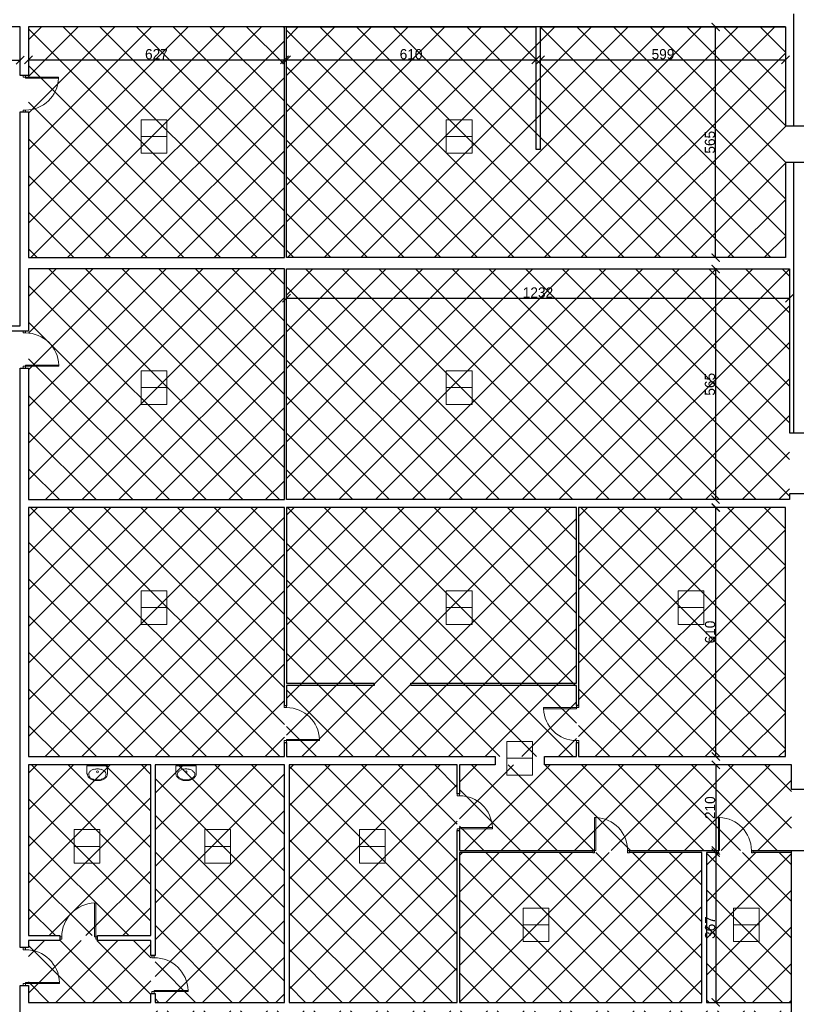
# Model space of a CAD drawing. Header units: centimetres. Extents: x -17621 to 77377, y -18613 to 66.
# Tile 20 of 173: x -14538 to -12637, y -12838 to -10426. Entities that reach past the tile are written whole.
import ezdxf

# ---------------------------------------------------------------- set-up
doc = ezdxf.new("R2010")
doc.units = ezdxf.units.CM
for name, color, linetype, lineweight in [('a_inwentaryzacja', 141, 'Continuous', 0), ('a_wymiarowanie', 211, 'Continuous', 0), ('drzwi', 2, 'Continuous', 0), ('pomieszczenia', 191, 'Continuous', 5)]:
    doc.layers.add(name, color=color, linetype=linetype, lineweight=lineweight)
doc.layers.add('PDF_A720 MEBLE', color=7, linetype='Continuous')
doc.styles.add('PDF Century Gothic', font='GOTHIC.TTF')
doc.dimstyles.new('ISO-25', dxfattribs={"dimtxt": 25, "dimasz": 20, "dimexe": 0.6, "dimexo": 0.375, "dimtad": 1, "dimdec": 0, "dimtxsty": 'PDF Century Gothic', "dimblk": 'ARCHTICK', "dimcen": 2.5, "dimadec": 1, "dimazin": 0, "dimtfac": 1, "dimtdec": 0, "dimtmove": 0, "dimatfit": 3, "dimldrblk": 'ARCHTICK', "dimfxl": 2, "dimfxlon": 1, "dimarcsym": 0})

# ---------------------------------------------------------------- blocks, each defined once
blk = doc.blocks.new('_ArchTick')
at = {"color": 0, "linetype": 'ByBlock', "const_width": 0.15}
blk.add_lwpolyline([(-0.5, -0.5), (0.5, 0.5)], dxfattribs=at)
blk = doc.blocks.new('*D387')
at = {"layer": 'a_wymiarowanie', "color": 0, "lineweight": -2, "transparency": 16777216}
for p, q in [((-14569.7, -11188.7), (-14572.3, -11188.7)), ((-14571.7, -13666.9), (-14571.7, -11188.7)), ((-14569.7, -13666.9), (-14572.3, -13666.9))]:
    blk.add_line(p, q, dxfattribs=at)
at = {"layer": 'Defpoints', "color": 0, "transparency": 16777216}
for p in [(-14571.7, -11188.7), (-14536.9, -11188.7), (-14536.9, -13666.9)]:
    blk.add_point(p, dxfattribs=at)
at = {"layer": 'a_wymiarowanie', "color": 0, "lineweight": -2, "transparency": 16777216, "xscale": 20, "yscale": 20, "zscale": 20}
for p, rotation in [((-14571.7, -11188.7), 90), ((-14571.7, -13666.9), 270)]:
    blk.add_blockref('_ArchTick', p, dxfattribs=dict(at, rotation=rotation))
at = {"layer": 'a_wymiarowanie', "color": 0, "transparency": 16777216, "insert": (-14585.5, -12427.8), "char_height": 25, "attachment_point": 5, "rotation": 90, "style": 'PDF Century Gothic'}
blk.add_mtext('2478', dxfattribs=at)
blk = doc.blocks.new('*D435')
at = {"layer": 'a_wymiarowanie', "color": 0, "lineweight": -2, "transparency": 16777216}
for p, q in [((-12832.1, -10443.7), (-12834.7, -10443.7)), ((-12834.1, -11008.7), (-12834.1, -10443.7)), ((-12832.1, -11008.7), (-12834.7, -11008.7))]:
    blk.add_line(p, q, dxfattribs=at)
at = {"layer": 'Defpoints', "color": 0, "transparency": 16777216}
for p in [(-12834.1, -10443.7), (-12710.5, -10443.7), (-12710.5, -11008.7)]:
    blk.add_point(p, dxfattribs=at)
at = {"layer": 'a_wymiarowanie', "color": 0, "lineweight": -2, "transparency": 16777216, "xscale": 20, "yscale": 20, "zscale": 20}
for p, rotation in [((-12834.1, -10443.7), 90), ((-12834.1, -11008.7), 270)]:
    blk.add_blockref('_ArchTick', p, dxfattribs=dict(at, rotation=rotation))
at = {"layer": 'a_wymiarowanie', "color": 0, "transparency": 16777216, "insert": (-12847.9, -10726.2), "char_height": 25, "attachment_point": 5, "rotation": 90, "style": 'PDF Century Gothic'}
blk.add_mtext('565', dxfattribs=at)
blk = doc.blocks.new('*D857')
at = {"layer": 'a_wymiarowanie', "color": 0, "linetype": 'Continuous', "lineweight": -2, "transparency": 16777216}
for p, q in [((-15607.6, -10523.1), (-15607.6, -10525.7)), ((-15607.6, -10525.1), (-14536.9, -10525.1)), ((-14536.9, -10523.1), (-14536.9, -10525.7))]:
    blk.add_line(p, q, dxfattribs=at)
at = {"layer": 'Defpoints', "color": 0, "linetype": 'Continuous', "transparency": 16777216}
for p in [(-15607.6, -10443.7), (-14536.9, -10443.7), (-14536.9, -10525.1)]:
    blk.add_point(p, dxfattribs=at)
at = {"layer": 'a_wymiarowanie', "color": 0, "linetype": 'Continuous', "lineweight": -2, "transparency": 16777216, "xscale": 20, "yscale": 20, "zscale": 20, "rotation": 180}
blk.add_blockref('_ArchTick', (-15607.6, -10525.1), dxfattribs=at)
at = {"layer": 'a_wymiarowanie', "color": 0, "linetype": 'Continuous', "lineweight": -2, "transparency": 16777216, "xscale": 20, "yscale": 20, "zscale": 20}
blk.add_blockref('_ArchTick', (-14536.9, -10525.1), dxfattribs=at)
at = {"layer": 'a_wymiarowanie', "color": 0, "linetype": 'Continuous', "transparency": 16777216, "insert": (-15072.3, -10511.4), "char_height": 25, "attachment_point": 5, "style": 'PDF Century Gothic'}
blk.add_mtext('1071', dxfattribs=at)
blk = doc.blocks.new('*D858')
at = {"layer": 'a_wymiarowanie', "color": 0, "linetype": 'Continuous', "lineweight": -2, "transparency": 16777216}
for p, q in [((-14516.6, -10522.4), (-14516.6, -10525)), ((-14516.6, -10524.4), (-13890.1, -10524.4)), ((-13890.1, -10522.4), (-13890.1, -10525))]:
    blk.add_line(p, q, dxfattribs=at)
at = {"layer": 'Defpoints', "color": 0, "linetype": 'Continuous', "transparency": 16777216}
for p in [(-14516.6, -10443.7), (-13890.1, -10443.7), (-13890.1, -10524.4)]:
    blk.add_point(p, dxfattribs=at)
at = {"layer": 'a_wymiarowanie', "color": 0, "linetype": 'Continuous', "lineweight": -2, "transparency": 16777216, "xscale": 20, "yscale": 20, "zscale": 20, "rotation": 180}
blk.add_blockref('_ArchTick', (-14516.6, -10524.4), dxfattribs=at)
at = {"layer": 'a_wymiarowanie', "color": 0, "linetype": 'Continuous', "lineweight": -2, "transparency": 16777216, "xscale": 20, "yscale": 20, "zscale": 20}
blk.add_blockref('_ArchTick', (-13890.1, -10524.4), dxfattribs=at)
at = {"layer": 'a_wymiarowanie', "color": 0, "linetype": 'Continuous', "transparency": 16777216, "insert": (-14203.3, -10510.7), "char_height": 25, "attachment_point": 5, "style": 'PDF Century Gothic'}
blk.add_mtext('627', dxfattribs=at)
blk = doc.blocks.new('*D859')
at = {"layer": 'a_wymiarowanie', "color": 0, "linetype": 'Continuous', "lineweight": -2, "transparency": 16777216}
for p, q in [((-13885, -10522.4), (-13885, -10525)), ((-13885, -10524.4), (-13274.5, -10524.4)), ((-13274.5, -10522.4), (-13274.5, -10525))]:
    blk.add_line(p, q, dxfattribs=at)
at = {"layer": 'Defpoints', "color": 0, "linetype": 'Continuous', "transparency": 16777216}
for p in [(-13885, -10443.7), (-13274.5, -10443.7), (-13274.5, -10524.4)]:
    blk.add_point(p, dxfattribs=at)
at = {"layer": 'a_wymiarowanie', "color": 0, "linetype": 'Continuous', "lineweight": -2, "transparency": 16777216, "xscale": 20, "yscale": 20, "zscale": 20, "rotation": 180}
blk.add_blockref('_ArchTick', (-13885, -10524.4), dxfattribs=at)
at = {"layer": 'a_wymiarowanie', "color": 0, "linetype": 'Continuous', "lineweight": -2, "transparency": 16777216, "xscale": 20, "yscale": 20, "zscale": 20}
blk.add_blockref('_ArchTick', (-13274.5, -10524.4), dxfattribs=at)
at = {"layer": 'a_wymiarowanie', "color": 0, "linetype": 'Continuous', "transparency": 16777216, "insert": (-13579.8, -10510.7), "char_height": 25, "attachment_point": 5, "style": 'PDF Century Gothic'}
blk.add_mtext('610', dxfattribs=at)
blk = doc.blocks.new('*D860')
at = {"layer": 'a_wymiarowanie', "color": 0, "linetype": 'Continuous', "lineweight": -2, "transparency": 16777216}
for p, q in [((-13262.7, -10522.4), (-13262.7, -10525)), ((-13262.7, -10524.4), (-12663.2, -10524.4)), ((-12663.2, -10522.4), (-12663.2, -10525))]:
    blk.add_line(p, q, dxfattribs=at)
at = {"layer": 'Defpoints', "color": 0, "linetype": 'Continuous', "transparency": 16777216}
for p in [(-13262.7, -10443.7), (-12663.2, -10443.7), (-12663.2, -10524.4)]:
    blk.add_point(p, dxfattribs=at)
at = {"layer": 'a_wymiarowanie', "color": 0, "linetype": 'Continuous', "lineweight": -2, "transparency": 16777216, "xscale": 20, "yscale": 20, "zscale": 20, "rotation": 180}
blk.add_blockref('_ArchTick', (-13262.7, -10524.4), dxfattribs=at)
at = {"layer": 'a_wymiarowanie', "color": 0, "linetype": 'Continuous', "lineweight": -2, "transparency": 16777216, "xscale": 20, "yscale": 20, "zscale": 20}
blk.add_blockref('_ArchTick', (-12663.2, -10524.4), dxfattribs=at)
at = {"layer": 'a_wymiarowanie', "color": 0, "linetype": 'Continuous', "transparency": 16777216, "insert": (-12963, -10510.7), "char_height": 25, "attachment_point": 5, "style": 'PDF Century Gothic'}
blk.add_mtext('599', dxfattribs=at)
blk = doc.blocks.new('*D862')
at = {"layer": 'a_wymiarowanie', "color": 0, "linetype": 'Continuous', "lineweight": -2, "transparency": 16777216}
for p, q in [((-12835.8, -12466.4), (-12833.2, -12466.4)), ((-12833.8, -12466.4), (-12833.8, -12833.3)), ((-12835.8, -12833.3), (-12833.2, -12833.3))]:
    blk.add_line(p, q, dxfattribs=at)
at = {"layer": 'Defpoints', "color": 0, "linetype": 'Continuous', "transparency": 16777216}
for p in [(-12856.3, -12466.4), (-12856.3, -12833.3), (-12833.8, -12833.3)]:
    blk.add_point(p, dxfattribs=at)
at = {"layer": 'a_wymiarowanie', "color": 0, "linetype": 'Continuous', "lineweight": -2, "transparency": 16777216, "xscale": 20, "yscale": 20, "zscale": 20}
for p, rotation in [((-12833.8, -12466.4), 90), ((-12833.8, -12833.3), 270)]:
    blk.add_blockref('_ArchTick', p, dxfattribs=dict(at, rotation=rotation))
at = {"layer": 'a_wymiarowanie', "color": 0, "linetype": 'Continuous', "transparency": 16777216, "insert": (-12847.6, -12649.9), "char_height": 25, "attachment_point": 5, "rotation": 90, "style": 'PDF Century Gothic'}
blk.add_mtext('367', dxfattribs=at)
blk = doc.blocks.new('*D863')
at = {"layer": 'a_wymiarowanie', "color": 0, "linetype": 'Continuous', "lineweight": -2, "transparency": 16777216}
for p, q in [((-12831.8, -12251.4), (-12834.4, -12251.4)), ((-12833.8, -12251.4), (-12833.8, -12461.3)), ((-12831.8, -12461.3), (-12834.4, -12461.3))]:
    blk.add_line(p, q, dxfattribs=at)
at = {"layer": 'Defpoints', "color": 0, "linetype": 'Continuous', "transparency": 16777216}
for p in [(-12648.2, -12251.4), (-12833.8, -12461.3), (-12648.2, -12461.3)]:
    blk.add_point(p, dxfattribs=at)
at = {"layer": 'a_wymiarowanie', "color": 0, "linetype": 'Continuous', "lineweight": -2, "transparency": 16777216, "xscale": 20, "yscale": 20, "zscale": 20}
for p, rotation in [((-12833.8, -12251.4), 90), ((-12833.8, -12461.3), 270)]:
    blk.add_blockref('_ArchTick', p, dxfattribs=dict(at, rotation=rotation))
at = {"layer": 'a_wymiarowanie', "color": 0, "linetype": 'Continuous', "transparency": 16777216, "insert": (-12847.6, -12356.3), "char_height": 25, "attachment_point": 5, "rotation": 90, "style": 'PDF Century Gothic'}
blk.add_mtext('210', dxfattribs=at)
blk = doc.blocks.new('*D864')
at = {"layer": 'a_wymiarowanie', "color": 0, "linetype": 'Continuous', "lineweight": -2, "transparency": 16777216}
for p, q in [((-12831.8, -11621.1), (-12834.4, -11621.1)), ((-12833.8, -12231), (-12833.8, -11621.1)), ((-12831.8, -12231), (-12834.4, -12231))]:
    blk.add_line(p, q, dxfattribs=at)
at = {"layer": 'Defpoints', "color": 0, "linetype": 'Continuous', "transparency": 16777216}
for p in [(-12833.8, -11621.1), (-12663.2, -11621.1), (-12663.2, -12231)]:
    blk.add_point(p, dxfattribs=at)
at = {"layer": 'a_wymiarowanie', "color": 0, "linetype": 'Continuous', "lineweight": -2, "transparency": 16777216, "xscale": 20, "yscale": 20, "zscale": 20}
for p, rotation in [((-12833.8, -11621.1), 90), ((-12833.8, -12231), 270)]:
    blk.add_blockref('_ArchTick', p, dxfattribs=dict(at, rotation=rotation))
at = {"layer": 'a_wymiarowanie', "color": 0, "linetype": 'Continuous', "transparency": 16777216, "insert": (-12847.6, -11926.1), "char_height": 25, "attachment_point": 5, "rotation": 90, "style": 'PDF Century Gothic'}
blk.add_mtext('610', dxfattribs=at)
blk = doc.blocks.new('*D865')
at = {"layer": 'a_wymiarowanie', "color": 0, "linetype": 'Continuous', "lineweight": -2, "transparency": 16777216}
for p, q in [((-12832.3, -11036.6), (-12834.9, -11036.6)), ((-12834.3, -11036.6), (-12834.3, -11601.6)), ((-12832.3, -11601.6), (-12834.9, -11601.6))]:
    blk.add_line(p, q, dxfattribs=at)
at = {"layer": 'Defpoints', "color": 0, "linetype": 'Continuous', "transparency": 16777216}
for p in [(-12664.4, -11036.6), (-12834.3, -11601.6), (-12664.4, -11601.6)]:
    blk.add_point(p, dxfattribs=at)
at = {"layer": 'a_wymiarowanie', "color": 0, "linetype": 'Continuous', "lineweight": -2, "transparency": 16777216, "xscale": 20, "yscale": 20, "zscale": 20}
for p, rotation in [((-12834.3, -11036.6), 90), ((-12834.3, -11601.6), 270)]:
    blk.add_blockref('_ArchTick', p, dxfattribs=dict(at, rotation=rotation))
at = {"layer": 'a_wymiarowanie', "color": 0, "linetype": 'Continuous', "transparency": 16777216, "insert": (-12848, -11319.1), "char_height": 25, "attachment_point": 5, "rotation": 90, "style": 'PDF Century Gothic'}
blk.add_mtext('565', dxfattribs=at)
blk = doc.blocks.new('*D866')
at = {"layer": 'a_wymiarowanie', "color": 0, "linetype": 'Continuous', "lineweight": -2, "transparency": 16777216}
for p, q in [((-13885, -11106.2), (-13885, -11108.8)), ((-13885, -11108.2), (-12653.2, -11108.2)), ((-12653.2, -11106.2), (-12653.2, -11108.8))]:
    blk.add_line(p, q, dxfattribs=at)
at = {"layer": 'Defpoints', "color": 0, "linetype": 'Continuous', "transparency": 16777216}
for p in [(-13885, -11036.6), (-12653.2, -11036.6), (-12653.2, -11108.2)]:
    blk.add_point(p, dxfattribs=at)
at = {"layer": 'a_wymiarowanie', "color": 0, "linetype": 'Continuous', "lineweight": -2, "transparency": 16777216, "xscale": 20, "yscale": 20, "zscale": 20, "rotation": 180}
blk.add_blockref('_ArchTick', (-13885, -11108.2), dxfattribs=at)
at = {"layer": 'a_wymiarowanie', "color": 0, "linetype": 'Continuous', "lineweight": -2, "transparency": 16777216, "xscale": 20, "yscale": 20, "zscale": 20}
blk.add_blockref('_ArchTick', (-12653.2, -11108.2), dxfattribs=at)
at = {"layer": 'a_wymiarowanie', "color": 0, "linetype": 'Continuous', "transparency": 16777216, "insert": (-13269.1, -11094.5), "char_height": 25, "attachment_point": 5, "style": 'PDF Century Gothic'}
blk.add_mtext('1232', dxfattribs=at)

msp = doc.modelspace()

# ---------------------------------------------------------------- hatches: boundary and pattern name
at = {"layer": 'a_inwentaryzacja', "linetype": 'Continuous', "lineweight": 5, "true_color": 0x636466, "transparency": 33554495}
h = msp.add_hatch(dxfattribs=at)
h.set_pattern_fill('ANSI37', color=251, scale=20)
h.paths.add_polyline_path([(-11942.7, -8735.2), (-9562.8, -8735.2), (-9562.8, -10514.9), (-11942.7, -10514.9)])
h.paths.add_polyline_path([(-14516.6, -10443.7), (-13890.1, -10443.7), (-13890.1, -11008.7), (-14516.6, -11008.7)])
h.paths.add_polyline_path([(-14516.6, -11036.6), (-13890.1, -11036.6), (-13890.1, -11601.6), (-14516.6, -11601.6)])
h.paths.add_polyline_path([(-14516.6, -11621.1), (-13890.1, -11621.1), (-13890.1, -12231), (-14516.6, -12231)])
h.paths.add_polyline_path([(-14516.6, -12251.4), (-14216.9, -12251.4), (-14216.9, -12669.6), (-14516.6, -12669.6)])
h.paths.add_polyline_path([(-14206.7, -12251.4), (-13890.1, -12251.4), (-13890.1, -12833.3), (-14206.7, -12833.3)])
h.paths.add_polyline_path([(-14516.6, -12681.5), (-14216.9, -12681.5), (-14216.9, -12833.3), (-14516.6, -12833.3)])
h.paths.add_polyline_path([(-15607.6, -12251.4), (-15607.6, -12831.3), (-15046.6, -12831.3), (-15046.6, -12431.7), (-14730.8, -12431.7), (-14730.8, -12251.4)])
h.paths.add_polyline_path([(-15034.7, -12443.6), (-14730.8, -12443.6), (-14730.8, -12831.3), (-15034.7, -12831.3)], flags=17)
h.paths.add_polyline_path([(-15607.6, -12851.6), (-14730.8, -12851.6), (-14730.8, -13111.3), (-15607.6, -13111.3)])
h.paths.add_polyline_path([(-15607.6, -11651.1), (-14730.8, -11651.1), (-14730.8, -12231), (-15607.6, -12231)])
h.paths.add_polyline_path([(-15607.6, -11343.7), (-14730.8, -11343.7), (-14730.8, -11631.6), (-15607.6, -11631.6)])
h.paths.add_polyline_path([(-15106.7, -13651.7), (-15287, -13651.7), (-15287, -13451.1), (-15106.7, -13451.1)])
h.paths.add_polyline_path([(-15093.2, -13451.1), (-14892.5, -13451.1), (-14892.5, -13651.7), (-15093.2, -13651.7)])
h.paths.add_polyline_path([(-14880.6, -13451.1), (-14730.8, -13451.1), (-14730.8, -13666.9), (-14880.6, -13666.9)])
h.paths.add_polyline_path([(-14892.5, -13666.1), (-15287, -13666.1), (-15287, -14010.4), (-14892.5, -14010.4)])
h.paths.add_polyline_path([(-14880.6, -13682.1), (-14730.8, -13682.1), (-14730.8, -14010.4), (-14880.6, -14010.4)])
h.paths.add_polyline_path([(-13537.5, -13682.1), (-14724.9, -13682.1), (-14724.9, -14010.4), (-13537.5, -14010.4)])
h.paths.add_polyline_path([(-12653.2, -11036.6), (-13885, -11036.6), (-13885, -11601.6), (-12653.2, -11601.6)])
h.paths.add_polyline_path([(-13885, -10443.7), (-12663.2, -10443.7), (-12663.2, -11008.7), (-13885, -11008.7)])
h.paths.add_polyline_path([(-13885, -11621.1), (-13174.6, -11621.1), (-13174.6, -12231), (-13885, -12231)])
h.paths.add_polyline_path([(-13169.5, -11621.1), (-12663.2, -11621.1), (-12663.2, -12231), (-13169.5, -12231)])
h.paths.add_polyline_path([(-13461.6, -12251.4), (-12648.2, -12251.4), (-12648.2, -12461.2), (-13461.6, -12461.2)])
h.paths.add_polyline_path([(-13878.2, -12251.4), (-13466.7, -12251.4), (-13466.7, -12833.3), (-13878.2, -12833.3)])
h.paths.add_polyline_path([(-13461.6, -12466.4), (-12868.1, -12466.4), (-12868.1, -12833.3), (-13461.6, -12833.3)])
h.paths.add_polyline_path([(-12856.3, -12466.4), (-12648.2, -12466.4), (-12648.2, -12833.3), (-12856.3, -12833.3)])
h.paths.add_polyline_path([(-14258.9, -12853.6), (-13890.1, -12853.6), (-13890.1, -13431.6), (-14258.9, -13431.6)])
h.paths.add_polyline_path([(-13878.2, -12853.6), (-13283, -12853.6), (-13283, -13431.6), (-13878.2, -13431.6)])
h.paths.add_polyline_path([(-13277.9, -12853.6), (-12648.2, -12853.6), (-12648.2, -13431.6), (-13277.9, -13431.6)])
h.paths.add_polyline_path([(-9236.8, -15998), (-8361.4, -15998), (-8361.4, -16573.6), (-9236.8, -16573.6)])
h.paths.add_polyline_path([(-8043, -15998), (-7163.3, -15998), (-7163.3, -16573.6), (-8043, -16573.6)])
h.paths.add_polyline_path([(-8336.8, -15998), (-8054.9, -15998), (-8054.9, -16573.6), (-8336.8, -16573.6)])
h.paths.add_polyline_path([(-8631.4, -15413.6), (-8054.9, -15413.6), (-8054.9, -15698.1), (-8631.4, -15698.1)])
h.paths.add_polyline_path([(-9230.9, -15413.6), (-8655.1, -15413.6), (-8655.1, -15698.1), (-9230.9, -15698.1)])
h.paths.add_polyline_path([(-9831.2, -15413.6), (-9255.4, -15413.6), (-9255.4, -15698.1), (-9831.2, -15698.1)])
h.paths.add_polyline_path([(-10437.4, -15413.6), (-9854.9, -15413.6), (-9854.9, -15698.1), (-10437.4, -15698.1)])
h.paths.add_polyline_path([(-9287.7, -15590.6), (-9287.7, -15520.2), (-9341.7, -15520.2), (-9341.7, -15590.6)], flags=16)
h.paths.add_polyline_path([(-10437.4, -12370.7), (-9854.9, -12370.7), (-9854.9, -12655.2), (-10437.4, -12655.2)])
h.paths.add_polyline_path([(-9831.2, -12370.7), (-9255.4, -12370.7), (-9255.4, -12655.2), (-9831.2, -12655.2)])
h.paths.add_polyline_path([(-9230.9, -12370.7), (-8650.1, -12370.7), (-8650.1, -12655.2), (-9230.9, -12655.2)])
h.paths.add_polyline_path([(-9236.8, -12955.1), (-8361.4, -12955.1), (-8361.4, -13531.5), (-9236.8, -13531.5)])
h.paths.add_polyline_path([(-8336.8, -12955.1), (-8054.9, -12955.1), (-8054.9, -13531.5), (-8336.8, -13531.5)])
h.paths.add_polyline_path([(-8043, -12955.1), (-7161.9, -12955.1), (-7161.9, -13531.7), (-8043, -13531.7)])
h.paths.add_polyline_path([(-3821.8, -15182.8), (-3577.7, -15182.8), (-3577.7, -15313.5), (-3821.8, -15313.5)])

# ---------------------------------------------------------------- linework, layer by layer
at = {"layer": 'a_inwentaryzacja', "lineweight": 25}
for p, q in [((-14536.9, -10443.7), (-15607.6, -10443.7)), ((-14536.9, -10443.7), (-15607.6, -10443.7)), ((-14536.9, -10562.3), (-14536.9, -10443.7)), ((-13890.1, -10443.7), (-14516.6, -10443.7)), ((-14516.6, -10443.7), (-14516.6, -10562.3)), ((-13890.1, -11008.7), (-13890.1, -10443.7)), ((-13885, -11008.7), (-13885, -10443.7)), ((-13885, -10443.7), (-13274.5, -10443.7)), ((-13274.5, -10443.7), (-13274.5, -10743.5)), ((-13262.7, -10743.5), (-13262.7, -10443.7)), ((-13262.7, -10443.7), (-12663.2, -10443.7)), ((-12663.2, -10443.7), (-12663.2, -10685.9)), ((-14516.6, -10562.3), (-14536.9, -10562.3)), ((-14536.9, -10868.8), (-14536.9, -10652)), ((-14536.9, -10652), (-14516.6, -10652)), ((-14516.6, -10652), (-14516.6, -11008.7)), ((-12663.2, -10685.9), (-12583, -10685.9)), ((-13274.5, -10743.5), (-13262.7, -10743.5)), ((-12583, -10775.6), (-12663.2, -10775.6)), ((-12663.2, -10775.6), (-12663.2, -11008.7)), ((-14536.9, -11023.7), (-14536.9, -10868.8)), ((-14516.6, -11008.7), (-13890.1, -11008.7)), ((-12663.2, -11008.7), (-13885, -11008.7)), ((-14536.9, -11176), (-14536.9, -11023.7)), ((-13890.1, -11036.6), (-14516.6, -11036.6)), ((-14516.6, -11036.6), (-14516.6, -11188.7)), ((-13890.1, -11601.6), (-13890.1, -11036.6)), ((-13885, -11601.6), (-13885, -11036.6)), ((-13885, -11036.6), (-12653.2, -11036.6)), ((-12653.2, -11036.6), (-12653.2, -11437.7)), ((-14572.5, -11176), (-14536.9, -11176)), ((-14536.9, -11188.7), (-14572.5, -11188.7)), ((-14516.6, -11188.7), (-14536.9, -11188.7)), ((-14536.9, -12699.2), (-14536.9, -11279.4)), ((-14536.9, -11331), (-14536.9, -11279.4)), ((-14536.9, -11279.4), (-14516.6, -11279.4)), ((-14516.6, -11279.4), (-14516.6, -11601.6)), ((-12653.2, -11437.7), (-12583, -11437.7)), ((-12578, -11587.6), (-12653.2, -11587.6)), ((-12653.2, -11587.6), (-12653.2, -11601.6)), ((-14516.6, -11601.6), (-13890.1, -11601.6)), ((-13890.1, -11621.1), (-14516.6, -11621.1)), ((-14516.6, -11621.1), (-14516.6, -12231)), ((-13890.1, -12106.7), (-13890.1, -11621.1)), ((-12653.2, -11601.6), (-13885, -11601.6)), ((-13174.6, -11621.1), (-13885, -11621.1)), ((-13885, -11621.1), (-13885, -12051.6)), ((-13174.6, -12051.6), (-13174.6, -11621.1)), ((-12663.2, -11621.1), (-13169.5, -11621.1)), ((-13169.5, -11621.1), (-13169.5, -12105.7)), ((-12663.2, -12231), (-12663.2, -11621.1)), ((-13885, -12051.6), (-13669.9, -12051.6)), ((-13669.9, -12056.6), (-13885, -12056.6)), ((-13885, -12056.6), (-13885, -12106.7)), ((-13669.9, -12051.6), (-13669.9, -12056.6)), ((-13580.2, -12056.6), (-13580.2, -12051.6)), ((-13580.2, -12051.6), (-13174.6, -12051.6)), ((-13174.6, -12056.6), (-13580.2, -12056.6)), ((-13174.6, -12105.7), (-13174.6, -12056.6)), ((-13885, -12106.7), (-13890.1, -12106.7)), ((-13169.5, -12105.7), (-13174.6, -12105.7)), ((-13890.1, -12231), (-13890.1, -12196.3)), ((-13890.1, -12196.3), (-13885, -12196.3)), ((-13885, -12196.3), (-13885, -12231)), ((-13174.6, -12231), (-13174.6, -12196.3)), ((-13174.6, -12196.3), (-13169.5, -12196.3)), ((-13169.5, -12196.3), (-13169.5, -12231)), ((-14516.6, -12231), (-13890.1, -12231)), ((-14216.9, -12251.4), (-14516.6, -12251.4)), ((-14516.6, -12251.4), (-14516.6, -12669.6)), ((-14216.9, -12669.6), (-14216.9, -12251.4)), ((-13890.1, -12251.4), (-14206.7, -12251.4)), ((-14206.7, -12251.4), (-14206.7, -12718.7)), ((-13890.1, -12833.3), (-13890.1, -12251.4)), ((-13885, -12231), (-13373.6, -12231)), ((-13466.7, -12251.4), (-13878.2, -12251.4)), ((-13878.2, -12251.4), (-13878.2, -12833.3)), ((-13466.7, -12322.5), (-13466.7, -12251.4)), ((-13373.6, -12251.4), (-13461.6, -12251.4)), ((-13461.6, -12251.4), (-13461.6, -12322.5)), ((-13373.6, -12231), (-13373.6, -12251.4)), ((-13253.4, -12251.4), (-13253.4, -12231)), ((-13253.4, -12231), (-13174.6, -12231)), ((-12648.2, -12251.4), (-13253.4, -12251.4)), ((-13169.5, -12231), (-12663.2, -12231)), ((-12648.2, -12311.5), (-12648.2, -12251.4)), ((-13461.6, -12322.5), (-13466.7, -12322.5)), ((-12578, -12311.5), (-12648.2, -12311.5)), ((-13466.7, -12833.3), (-13466.7, -12412.2)), ((-13466.7, -12412.2), (-13461.6, -12412.2)), ((-13461.6, -12412.2), (-13461.6, -12461.3)), ((-13461.6, -12461.3), (-13134.8, -12461.3)), ((-13134.8, -12466.4), (-13461.6, -12466.4)), ((-13461.6, -12466.4), (-13461.6, -12833.3)), ((-13134.8, -12461.3), (-13134.8, -12466.4)), ((-13045.1, -12466.4), (-13045.1, -12461.3)), ((-13045.1, -12461.3), (-12831.7, -12461.3)), ((-12868.1, -12466.4), (-13045.1, -12466.4)), ((-12868.1, -12833.3), (-12868.1, -12466.4)), ((-12831.7, -12466.4), (-12856.3, -12466.4)), ((-12856.3, -12466.4), (-12856.3, -12833.3)), ((-12831.7, -12461.3), (-12831.7, -12466.4)), ((-12742, -12466.4), (-12742, -12461.3)), ((-12742, -12461.3), (-12648.2, -12461.3)), ((-12648.2, -12466.4), (-12742, -12466.4)), ((-12648.2, -12461.3), (-12578, -12461.3)), ((-12648.2, -12949.5), (-12648.2, -12461.3)), ((-14516.6, -12669.6), (-14439.5, -12669.6)), ((-14439.5, -12681.5), (-14516.6, -12681.5)), ((-14516.6, -12681.5), (-14516.6, -12699.2)), ((-14439.5, -12669.6), (-14439.5, -12681.5)), ((-14347.5, -12681.5), (-14347.5, -12669.6)), ((-14347.5, -12669.6), (-14216.9, -12669.6)), ((-14216.9, -12681.5), (-14347.5, -12681.5)), ((-14216.9, -12718.7), (-14216.9, -12681.5)), ((-14516.6, -12699.2), (-14536.9, -12699.2)), ((-14206.7, -12718.7), (-14216.9, -12718.7)), ((-14536.9, -13240.3), (-14536.9, -12791.8)), ((-14536.9, -12791.8), (-14516.6, -12791.8)), ((-14516.6, -12791.8), (-14516.6, -12833.3)), ((-14216.9, -12833.3), (-14216.9, -12811.3)), ((-14216.9, -12811.3), (-14206.7, -12811.3)), ((-14206.7, -12811.3), (-14206.7, -12833.3)), ((-14516.6, -12833.3), (-14216.9, -12833.3)), ((-14206.7, -12833.3), (-13890.1, -12833.3)), ((-13878.2, -12833.3), (-13466.7, -12833.3)), ((-13461.6, -12833.3), (-12868.1, -12833.3)), ((-12856.3, -12833.3), (-12648.2, -12833.3))]:
    msp.add_line(p, q, dxfattribs=at)
for points in [[(-12642.9, -10685.9), (-12642.9, -10411.6)], [(-12663.2, -10443.7), (-14516.6, -10443.7)], [(-12642.9, -11437.7), (-12642.9, -10775.6)]]:
    msp.add_lwpolyline(points, dxfattribs=at)
at = {"layer": 'drzwi'}
for points in [[(-14523.9, -10566.8), (-14523.9, -10562.3), (-14529.6, -10562.3), (-14529.6, -10566.8), (-14523.9, -10566.8), (-14523.9, -10569.4), (-14443.3, -10569.4), (-14443.3, -10566.8), (-14523.9, -10566.8)], [(-14523.9, -11274.9), (-14523.9, -11279.4), (-14529.6, -11279.4), (-14529.6, -11274.9), (-14523.9, -11274.9), (-14523.9, -11272.2), (-14442.4, -11272.2), (-14442.4, -11274.9), (-14523.9, -11274.9)], [(-13174.9, -12111.2), (-13174.9, -12106.7), (-13169.2, -12106.7), (-13169.2, -12111.2), (-13174.9, -12111.2), (-13174.9, -12113.9), (-13255.5, -12113.9), (-13255.6, -12111.2), (-13174.9, -12111.2)], [(-13884.7, -12191.8), (-13884.7, -12196.3), (-13890.4, -12196.3), (-13890.4, -12191.8), (-13884.7, -12191.8), (-13884.7, -12189.2), (-13804.1, -12189.2), (-13804, -12191.8), (-13884.7, -12191.8)], [(-13130.4, -12461), (-13134.8, -12461), (-13134.8, -12466.7), (-13130.4, -12466.7), (-13130.4, -12461), (-13127.7, -12461), (-13127.7, -12380.4), (-13130.4, -12380.4), (-13130.4, -12461)], [(-12827.2, -12461), (-12831.7, -12461), (-12831.7, -12466.7), (-12827.2, -12466.7), (-12827.2, -12461), (-12824.6, -12461), (-12824.6, -12380.4), (-12827.2, -12380.4), (-12827.2, -12461)], [(-13461.3, -12407.7), (-13461.3, -12412.2), (-13467, -12412.2), (-13467, -12407.7), (-13461.3, -12407.7), (-13461.3, -12405.1), (-13380.7, -12405.1), (-13380.7, -12407.7), (-13461.3, -12407.7)], [(-14352.1, -12672.6), (-14347.5, -12672.6), (-14347.5, -12678.5), (-14352.1, -12678.5), (-14352.1, -12672.6), (-14354.8, -12672.6), (-14354.8, -12589.8), (-14352.1, -12589.7), (-14352.1, -12672.6)], [(-14523.7, -12787.2), (-14523.7, -12791.8), (-14529.6, -12791.8), (-14529.6, -12787.2), (-14523.7, -12787.2), (-14523.7, -12784.5), (-14440.9, -12784.5), (-14440.9, -12787.2), (-14523.7, -12787.2)], [(-14208.9, -12806.7), (-14208.9, -12811.3), (-14214.7, -12811.3), (-14214.7, -12806.7), (-14208.9, -12806.7), (-14208.9, -12803.9), (-14126, -12803.9), (-14126, -12806.7), (-14208.9, -12806.7)]]:
    msp.add_lwpolyline(points, dxfattribs=at)
for points in [[(-14523.9, -10647.4), (-14523.9, -10651.9), (-14529.6, -10651.9), (-14529.6, -10647.4)], [(-14523.9, -11193.4), (-14523.9, -11188.9), (-14529.6, -11188.9), (-14529.6, -11193.4)], [(-13884.7, -12111.2), (-13884.7, -12106.7), (-13890.4, -12106.7), (-13890.4, -12111.2)], [(-13174.9, -12191.8), (-13174.9, -12196.3), (-13169.2, -12196.3), (-13169.2, -12191.8)], [(-13461.3, -12327.1), (-13461.3, -12322.6), (-13467, -12322.6), (-13467, -12327.1)], [(-13049.7, -12461), (-13045.2, -12461), (-13045.2, -12466.7), (-13049.7, -12466.7)], [(-12746.6, -12461), (-12742.1, -12461), (-12742.1, -12466.7), (-12746.6, -12466.7)], [(-14434.9, -12672.6), (-14439.5, -12672.6), (-14439.5, -12678.5), (-14434.9, -12678.5)], [(-14523.7, -12704.4), (-14523.7, -12699.8), (-14529.6, -12699.8), (-14529.6, -12704.4)], [(-14208.9, -12723.8), (-14208.9, -12719.2), (-14214.7, -12719.2), (-14214.7, -12723.8)]]:
    msp.add_lwpolyline(points, close=True, dxfattribs=at)
for centre, radius, start, end in [((-14523.8, -10566.9), 80.5, 269.8945, 358.1637), ((-14523.7, -11274.8), 81.4, 1.8363, 90.1055), ((-13884.5, -12191.7), 80.5, 1.8363, 90.1055), ((-13175.1, -12111.3), 80.5, 181.8363, 270.1055), ((-13461.2, -12407.6), 80.5, 1.8363, 90.1055), ((-13130.2, -12460.9), 80.5, 359.8945, 88.1637), ((-12827.1, -12460.9), 80.5, 359.8945, 88.1637), ((-14352.2, -12672.5), 82.8, 91.8363, 180.1055), ((-14523.6, -12787.1), 82.8, 1.8363, 90.1055), ((-14208.7, -12806.6), 82.8, 1.8363, 90.1055)]:
    msp.add_arc(centre, radius, start, end, dxfattribs=at)
at = {"layer": 'PDF_A720 MEBLE', "lineweight": 0}
for points in [[(-14323.5, -12274.2), (-14323.5, -12253.9), (-14373.5, -12253.9), (-14373.5, -12274.2)], [(-14155.9, -12274.2), (-14155.9, -12253.9), (-14106, -12253.9), (-14106, -12274.2)]]:
    msp.add_lwpolyline(points, dxfattribs=at)
for points in [[(-14368, -12270.2, 0.138478), (-14369.2, -12274.4, 0.138478), (-14368, -12278.6)], [(-14338.6, -12262.5, 0.068248), (-14347.6, -12261.3, 0.068272), (-14356.6, -12262.5)], [(-14328, -12278.6, 0.138478), (-14326.8, -12274.4, 0.138478), (-14328, -12270.2)], [(-14151.2, -12270.2, 0.138479), (-14152.4, -12274.4, 0.138478), (-14151.2, -12278.6)], [(-14121.8, -12262.5, 0.068272), (-14130.8, -12261.3, 0.068272), (-14139.8, -12262.5)], [(-14110.4, -12278.6, 0.138478), (-14109.2, -12274.4, 0.138478), (-14110.4, -12270.2)], [(-14357.5, -12288.7, 0.068273), (-14347.6, -12290.1, 0.068273), (-14337.6, -12288.7)], [(-14356.6, -12287.2, 0.068272), (-14347.6, -12288.4, 0.068272), (-14338.6, -12287.2)], [(-14140.7, -12288.7, 0.068248), (-14130.8, -12290.1, 0.068273), (-14120.9, -12288.7)], [(-14139.8, -12287.2, 0.068248), (-14130.8, -12288.4, 0.068272), (-14121.8, -12287.2)]]:
    msp.add_lwpolyline(points, format="xyb", dxfattribs=at)
for centre in [(-14347.6, -12268.5), (-14130.8, -12268.5)]:
    msp.add_circle(centre, 2.12, dxfattribs=at)
for centre, radius, start, end in [((-14361.1, -12273.6), 11.4, 180.0073, 211.5434), ((-14355.2, -12278.7), 15.7, 124.0263, 148.4712), ((-14350.9, -12284.6), 23.3, 105.6299, 124.0264), ((-14345, -12284.6), 23.3, 55.9936, 74.3902), ((-14340.8, -12278.7), 15.7, 31.549, 55.9936), ((-14334.9, -12273.6), 11.4, 328.4711, 0.0072), ((-14144.4, -12273.6), 11.4, 179.9982, 211.5344), ((-14137.6, -12278.7), 15.7, 124.0118, 148.4566), ((-14133.3, -12284.6), 23.3, 105.6153, 124.0119), ((-14128.3, -12284.6), 23.3, 55.9736, 74.3701), ((-14124, -12278.7), 15.7, 31.5288, 55.9737), ((-14117.3, -12273.6), 11.4, 328.4566, 359.9927), ((-14355.2, -12269.3), 19, 211.5435, 235.988), ((-14355.2, -12271), 15.7, 211.5434, 235.9882), ((-14350.9, -12263.4), 26.7, 235.9881, 254.3848), ((-14350.9, -12264.3), 23.3, 235.9881, 254.3847), ((-14345, -12264.3), 23.3, 285.6299, 304.0264), ((-14345, -12263.4), 26.7, 285.6298, 304.0265), ((-14340.8, -12271), 15.7, 304.0263, 328.4712), ((-14340.8, -12269.3), 19, 304.0265, 328.471), ((-14137.6, -12269.3), 19, 211.5345, 235.9791), ((-14137.6, -12271), 15.7, 211.5344, 235.979), ((-14133.3, -12263.4), 26.7, 235.9791, 254.3756), ((-14133.3, -12264.3), 23.3, 235.979, 254.3756), ((-14128.3, -12264.3), 23.3, 285.6153, 304.0119), ((-14128.3, -12263.4), 26.7, 285.6152, 304.0119), ((-14124, -12271), 15.7, 304.0118, 328.4566), ((-14124, -12269.3), 19, 304.012, 328.4565)]:
    msp.add_arc(centre, radius, start, end, dxfattribs=at)
at = {"layer": 'pomieszczenia'}
for p, q in [((-14241.1, -10712.1), (-14178, -10712.1)), ((-13493.7, -10712.1), (-13430.6, -10712.1)), ((-14241.1, -11327.2), (-14178, -11327.2)), ((-13493.7, -11327.2), (-13430.6, -11327.2)), ((-14241.1, -11866.1), (-14178, -11866.1)), ((-13493.7, -11866.1), (-13430.6, -11866.1)), ((-12925.8, -11866.1), (-12862.7, -11866.1)), ((-13345.4, -12235.4), (-13282.3, -12235.4)), ((-14405.1, -12451.1), (-14342, -12451.1)), ((-14084.8, -12451.1), (-14021.8, -12451.1)), ((-13706.5, -12451.1), (-13643.4, -12451.1)), ((-13305.6, -12643.3), (-13242.5, -12643.3)), ((-12790.5, -12643.3), (-12727.5, -12643.3))]:
    msp.add_line(p, q, dxfattribs=at)
for points in [[(-14241.1, -10671), (-14178, -10671), (-14178, -10753.3), (-14241.1, -10753.3)], [(-13493.7, -10671), (-13430.6, -10671), (-13430.6, -10753.3), (-13493.7, -10753.3)], [(-14241.1, -11286.1), (-14178, -11286.1), (-14178, -11368.4), (-14241.1, -11368.4)], [(-13493.7, -11286.1), (-13430.6, -11286.1), (-13430.6, -11368.4), (-13493.7, -11368.4)], [(-14241.1, -11824.9), (-14178, -11824.9), (-14178, -11907.3), (-14241.1, -11907.3)], [(-13493.7, -11824.9), (-13430.6, -11824.9), (-13430.6, -11907.3), (-13493.7, -11907.3)], [(-12925.8, -11824.9), (-12862.7, -11824.9), (-12862.7, -11907.3), (-12925.8, -11907.3)], [(-13345.4, -12194.2), (-13282.3, -12194.2), (-13282.3, -12276.5), (-13345.4, -12276.5)], [(-14405.1, -12410), (-14342, -12410), (-14342, -12492.3), (-14405.1, -12492.3)], [(-14084.8, -12410), (-14021.8, -12410), (-14021.8, -12492.3), (-14084.8, -12492.3)], [(-13706.5, -12410), (-13643.4, -12410), (-13643.4, -12492.3), (-13706.5, -12492.3)], [(-13305.6, -12602.1), (-13242.5, -12602.1), (-13242.5, -12684.4), (-13305.6, -12684.4)], [(-12790.5, -12602.1), (-12727.5, -12602.1), (-12727.5, -12684.4), (-12790.5, -12684.4)]]:
    msp.add_lwpolyline(points, close=True, dxfattribs=at)

# ---------------------------------------------------------------- dimensions: what is measured, and where the dimension line sits
at = {"layer": 'a_wymiarowanie', "linetype": 'Continuous'}
for base, p1, p2, picture, middle in [((-14536.9, -10525.1), (-15607.6, -10443.7), (-14536.9, -10443.7), '*D857', (-15072.3, -10511.4)), ((-13890.0548, -10524.4308), (-14516.5844, -10443.7404), (-13890.0548, -10443.7404), '*D858', (-14203.3196, -10510.6769)), ((-13274.5319, -10524.4308), (-13884.9749, -10443.7404), (-13274.5319, -10443.7404), '*D859', (-13579.7534, -10510.6769)), ((-12663.2423, -10524.4308), (-13262.6786, -10443.7404), (-12663.2423, -10443.7404), '*D860', (-12962.9604, -10510.6769)), ((-12653.2, -11108.2), (-13885, -11036.6), (-12653.2, -11036.6), '*D866', (-13269.1, -11094.5))]:
    dim = msp.add_linear_dim(base=base, p1=p1, p2=p2, dimstyle='ISO-25', dxfattribs=at)
    dim.commit()
    dim.dimension.update_dxf_attribs({"geometry": picture, "text_midpoint": middle})
at = {"layer": 'a_wymiarowanie'}
for base, p1, p2, picture, middle in [((-12834.1, -10443.7), (-12710.5, -11008.7), (-12710.5, -10443.7), '*D435', (-12847.9, -10726.2)), ((-14571.7, -11188.7), (-14536.9, -13666.9), (-14536.9, -11188.7), '*D387', (-14585.5, -12427.8))]:
    dim = msp.add_linear_dim(base=base, p1=p1, p2=p2, angle=90, dimstyle='ISO-25', dxfattribs=at)
    dim.commit()
    dim.dimension.update_dxf_attribs({"geometry": picture, "text_midpoint": middle})
at = {"layer": 'a_wymiarowanie', "linetype": 'Continuous'}
for base, p1, p2, picture, middle in [((-12834.3, -11601.6), (-12664.4, -11036.6), (-12664.4, -11601.6), '*D865', (-12848, -11319.1)), ((-12833.8, -11621.1), (-12663.2, -12231), (-12663.2, -11621.1), '*D864', (-12847.6, -11926.1)), ((-12833.8, -12461.3), (-12648.2, -12251.4), (-12648.2, -12461.3), '*D863', (-12847.6, -12356.3)), ((-12833.8, -12833.3), (-12856.3, -12466.4), (-12856.3, -12833.3), '*D862', (-12847.6, -12649.9))]:
    dim = msp.add_linear_dim(base=base, p1=p1, p2=p2, angle=90, dimstyle='ISO-25', dxfattribs=at)
    dim.commit()
    dim.dimension.update_dxf_attribs({"geometry": picture, "text_midpoint": middle})

doc.saveas('drawing.dxf')
